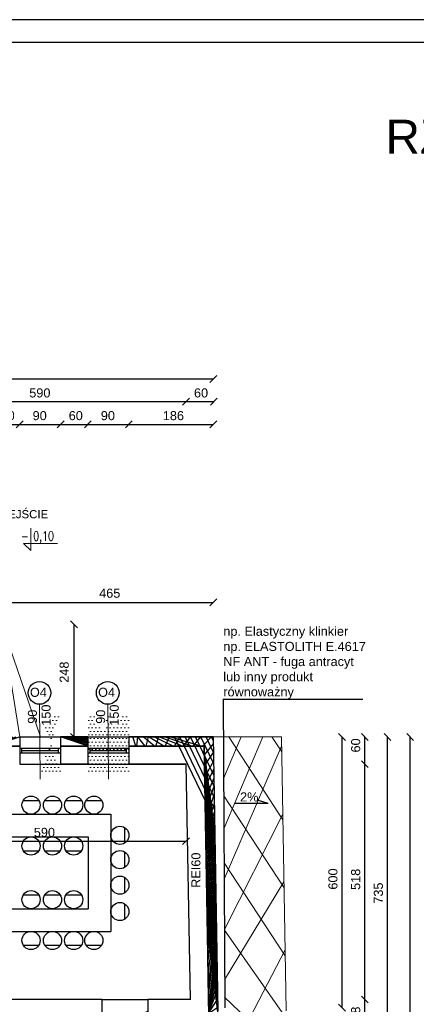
# Model space of a CAD drawing. Header units: millimetres. Extents: x 6197 to 108098, y 4257 to 29730.
# Tile 58 of 148: x 20707 to 21580, y 10919 to 13086. Entities that reach past the tile are written whole.
import ezdxf

# ---------------------------------------------------------------- set-up
doc = ezdxf.new("R2010")
doc.units = ezdxf.units.MM
doc.layers.add('&_opisy_100', color=51, linetype='Continuous', lineweight=20)
doc.layers.add('R-TAB', color=1, linetype='Continuous')
doc.styles.add('Romans', font='romans.shx', dxfattribs={"width": 0.75})
doc.styles.get("Standard").update_dxf_attribs({"font": 'arial.ttf'})
doc.dimstyles.new('ISO-25', dxfattribs={"dimtxt": 2.5, "dimasz": 2.5, "dimexe": 1.25, "dimexo": 0.625, "dimtad": 1, "dimtxsty": 'Standard', "dimcen": 2.5, "dimadec": 0, "dimazin": 0, "dimtfac": 1, "dimtmove": 0, "dimatfit": 3, "dimfxl": 1, "dimarcsym": 0})
pattern_1 = [(45, (-1177844323.7111, -935728472.6591815), (-11.22532015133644, 11.22532015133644), []), (135, (-1177844323.7111, -935728472.6591815), (-11.22532015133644, -11.22532015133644), [])]

# ---------------------------------------------------------------- blocks, each defined once
blk = doc.blocks.new('_Oblique')
at = {"color": 0, "linetype": 'ByBlock', "lineweight": -2}
blk.add_line((-0.5, -0.5), (0.5, 0.5), dxfattribs=at)
blk = doc.blocks.new('*D511')
at = {"color": 0, "lineweight": -2, "transparency": 16777216}
blk.add_line((19294.7422667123, 12295.60305985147), (21133.3306744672, 12295.60305985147), dxfattribs=at)
at = {"layer": 'Defpoints', "color": 0, "transparency": 16777216}
for p in [(21133.3306744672, 12295.60305985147), (19294.7422667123, 11507.62654193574), (21133.3306744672, 11507.62654193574)]:
    blk.add_point(p, dxfattribs=at)
at = {"color": 0, "lineweight": -2, "transparency": 16777216, "xscale": 15, "yscale": 15, "zscale": 15, "rotation": 180}
blk.add_blockref('_Oblique', (19294.7422667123, 12295.60305985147), dxfattribs=at)
at = {"color": 0, "lineweight": -2, "transparency": 16777216, "xscale": 15, "yscale": 15, "zscale": 15}
blk.add_blockref('_Oblique', (21133.3306744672, 12295.60305985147), dxfattribs=at)
at = {"color": 0, "transparency": 16777216, "insert": (20155.51194816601, 12314.74684294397), "char_height": 20, "attachment_point": 5}
blk.add_mtext('1839', dxfattribs=at)
blk = doc.blocks.new('*D530')
at = {"color": 0, "lineweight": -2, "transparency": 16777216}
blk.add_line((21466.56316238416, 11447.62654193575), (21466.56316238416, 11507.62654193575), dxfattribs=at)
at = {"layer": 'Defpoints', "color": 0, "transparency": 16777216}
for p in [(21133.33067446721, 11507.62654193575), (21466.56316238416, 11507.62654193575), (21073.34557538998, 11447.62654193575)]:
    blk.add_point(p, dxfattribs=at)
at = {"color": 0, "lineweight": -2, "transparency": 16777216, "xscale": 15, "yscale": 15, "zscale": 15}
for p, rotation in [((21466.56316238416, 11507.62654193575), 90), ((21466.56316238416, 11447.62654193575), 270)]:
    blk.add_blockref('_Oblique', p, dxfattribs=dict(at, rotation=rotation))
at = {"color": 0, "transparency": 16777216, "insert": (21446.57315641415, 11488.93255885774), "char_height": 20, "attachment_point": 5, "rotation": 90}
blk.add_mtext('60', dxfattribs=at)
blk = doc.blocks.new('*D531')
at = {"color": 0, "lineweight": -2, "transparency": 16777216}
blk.add_line((21466.56316476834, 10929.62654193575), (21466.56316476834, 11447.62654193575), dxfattribs=at)
at = {"layer": 'Defpoints', "color": 0, "transparency": 16777216}
for p in [(21073.34557538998, 11447.62654193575), (21466.56316476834, 11447.62654193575), (21083.33067399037, 10929.62654193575)]:
    blk.add_point(p, dxfattribs=at)
at = {"color": 0, "lineweight": -2, "transparency": 16777216, "xscale": 15, "yscale": 15, "zscale": 15}
for p, rotation in [((21466.56316476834, 11447.62654193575), 90), ((21466.56316476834, 10929.62654193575), 270)]:
    blk.add_blockref('_Oblique', p, dxfattribs=dict(at, rotation=rotation))
at = {"color": 0, "transparency": 16777216, "insert": (21446.57315641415, 11194.20662280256), "char_height": 20, "attachment_point": 5, "rotation": 90}
blk.add_mtext('518', dxfattribs=at)
blk = doc.blocks.new('*D532')
at = {"color": 0, "lineweight": -2, "transparency": 16777216}
blk.add_line((21466.5631681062, 10861.62654205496), (21466.5631681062, 10929.62654193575), dxfattribs=at)
at = {"layer": 'Defpoints', "color": 0, "transparency": 16777216}
for p in [(21083.33067399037, 10929.62654193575), (21466.5631681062, 10929.62654193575), (21083.33067399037, 10861.62654205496)]:
    blk.add_point(p, dxfattribs=at)
at = {"color": 0, "lineweight": -2, "transparency": 16777216, "xscale": 15, "yscale": 15, "zscale": 15}
for p, rotation in [((21466.5631681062, 10929.62654193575), 90), ((21466.5631681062, 10861.62654205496), 270)]:
    blk.add_blockref('_Oblique', p, dxfattribs=dict(at, rotation=rotation))
at = {"color": 0, "transparency": 16777216, "insert": (21446.57315975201, 10898.6037121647), "char_height": 20, "attachment_point": 5, "rotation": 90}
blk.add_mtext('68', dxfattribs=at)
blk = doc.blocks.new('*D817')
at = {"color": 0, "lineweight": -2, "transparency": 16777216}
blk.add_line((20647.33067422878, 12195.60305985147), (20707.33067399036, 12195.60305985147), dxfattribs=at)
at = {"layer": 'Defpoints', "color": 0, "transparency": 16777216}
for p in [(20707.33067399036, 12195.60305985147), (20647.33067422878, 11507.62654193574), (20707.33067399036, 11507.62654122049)]:
    blk.add_point(p, dxfattribs=at)
at = {"color": 0, "lineweight": -2, "transparency": 16777216, "xscale": 15, "yscale": 15, "zscale": 15, "rotation": 180}
blk.add_blockref('_Oblique', (20647.33067422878, 12195.60305985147), dxfattribs=at)
at = {"color": 0, "lineweight": -2, "transparency": 16777216, "xscale": 15, "yscale": 15, "zscale": 15}
blk.add_blockref('_Oblique', (20707.33067399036, 12195.60305985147), dxfattribs=at)
at = {"color": 0, "transparency": 16777216, "insert": (20680.66965704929, 12214.74684294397), "char_height": 20, "attachment_point": 5}
blk.add_mtext('60', dxfattribs=at)
blk = doc.blocks.new('*D818')
at = {"color": 0, "lineweight": -2, "transparency": 16777216}
blk.add_line((20707.33067399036, 12195.60305985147), (20797.33067518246, 12195.60305985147), dxfattribs=at)
at = {"layer": 'Defpoints', "color": 0, "transparency": 16777216}
for p in [(20797.33067518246, 12195.60305985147), (20707.33067399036, 11507.62654157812), (20797.33067518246, 11507.6265413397)]:
    blk.add_point(p, dxfattribs=at)
at = {"color": 0, "lineweight": -2, "transparency": 16777216, "xscale": 15, "yscale": 15, "zscale": 15, "rotation": 180}
blk.add_blockref('_Oblique', (20707.33067399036, 12195.60305985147), dxfattribs=at)
at = {"color": 0, "lineweight": -2, "transparency": 16777216, "xscale": 15, "yscale": 15, "zscale": 15}
blk.add_blockref('_Oblique', (20797.33067518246, 12195.60305985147), dxfattribs=at)
at = {"color": 0, "transparency": 16777216, "insert": (20751.29879146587, 12214.74684294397), "char_height": 20, "attachment_point": 5}
blk.add_mtext('90', dxfattribs=at)
blk = doc.blocks.new('*D819')
at = {"color": 0, "lineweight": -2, "transparency": 16777216}
blk.add_line((20797.33067518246, 12195.60305985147), (20857.33067399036, 12195.60305985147), dxfattribs=at)
at = {"layer": 'Defpoints', "color": 0, "transparency": 16777216}
for p in [(20857.33067399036, 12195.60305985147), (20797.33067518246, 11507.62654181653), (20857.33067399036, 11507.6265413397)]:
    blk.add_point(p, dxfattribs=at)
at = {"color": 0, "lineweight": -2, "transparency": 16777216, "xscale": 15, "yscale": 15, "zscale": 15, "rotation": 180}
blk.add_blockref('_Oblique', (20797.33067518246, 12195.60305985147), dxfattribs=at)
at = {"color": 0, "lineweight": -2, "transparency": 16777216, "xscale": 15, "yscale": 15, "zscale": 15}
blk.add_blockref('_Oblique', (20857.33067399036, 12195.60305985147), dxfattribs=at)
at = {"color": 0, "transparency": 16777216, "insert": (20830.66965657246, 12214.74684294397), "char_height": 20, "attachment_point": 5}
blk.add_mtext('60', dxfattribs=at)
blk = doc.blocks.new('*D820')
at = {"color": 0, "lineweight": -2, "transparency": 16777216}
blk.add_line((20857.33067399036, 12195.60305985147), (20947.33067303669, 12195.60305985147), dxfattribs=at)
at = {"layer": 'Defpoints', "color": 0, "transparency": 16777216}
for p in [(20947.33067303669, 12195.60305985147), (20857.33067399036, 11507.62654169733), (20947.33067303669, 11507.62654157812)]:
    blk.add_point(p, dxfattribs=at)
at = {"color": 0, "lineweight": -2, "transparency": 16777216, "xscale": 15, "yscale": 15, "zscale": 15, "rotation": 180}
blk.add_blockref('_Oblique', (20857.33067399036, 12195.60305985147), dxfattribs=at)
at = {"color": 0, "lineweight": -2, "transparency": 16777216, "xscale": 15, "yscale": 15, "zscale": 15}
blk.add_blockref('_Oblique', (20947.33067303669, 12195.60305985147), dxfattribs=at)
at = {"color": 0, "transparency": 16777216, "insert": (20901.29879098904, 12214.74684294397), "char_height": 20, "attachment_point": 5}
blk.add_mtext('90', dxfattribs=at)
blk = doc.blocks.new('*D821')
at = {"color": 0, "lineweight": -2, "transparency": 16777216}
blk.add_line((20947.33067303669, 12195.60305985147), (21133.33067399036, 12195.60305985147), dxfattribs=at)
at = {"layer": 'Defpoints', "color": 0, "transparency": 16777216}
for p in [(21133.33067399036, 12195.60305985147), (21133.33067399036, 11896.94889577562), (20947.33067303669, 11507.62654205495)]:
    blk.add_point(p, dxfattribs=at)
at = {"color": 0, "lineweight": -2, "transparency": 16777216, "xscale": 15, "yscale": 15, "zscale": 15, "rotation": 180}
blk.add_blockref('_Oblique', (20947.33067303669, 12195.60305985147), dxfattribs=at)
at = {"color": 0, "lineweight": -2, "transparency": 16777216, "xscale": 15, "yscale": 15, "zscale": 15}
blk.add_blockref('_Oblique', (21133.33067399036, 12195.60305985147), dxfattribs=at)
at = {"color": 0, "transparency": 16777216, "insert": (21045.4784036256, 12214.74684294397), "char_height": 20, "attachment_point": 5}
blk.add_mtext('186', dxfattribs=at)
blk = doc.blocks.new('*D828')
at = {"color": 0, "lineweight": -2, "transparency": 16777216}
blk.add_line((20493.33067375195, 12245.60305985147), (21073.33067399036, 12245.60305985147), dxfattribs=at)
at = {"layer": 'Defpoints', "color": 0, "transparency": 16777216}
for p in [(21073.33067399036, 12245.60305985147), (20493.33067375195, 11507.62654193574), (21073.33067399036, 11447.62654193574)]:
    blk.add_point(p, dxfattribs=at)
at = {"color": 0, "lineweight": -2, "transparency": 16777216, "xscale": 15, "yscale": 15, "zscale": 15, "rotation": 180}
blk.add_blockref('_Oblique', (20493.33067375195, 12245.60305985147), dxfattribs=at)
at = {"color": 0, "lineweight": -2, "transparency": 16777216, "xscale": 15, "yscale": 15, "zscale": 15}
blk.add_blockref('_Oblique', (21073.33067399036, 12245.60305985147), dxfattribs=at)
at = {"color": 0, "transparency": 16777216, "insert": (20751.63484388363, 12264.74684294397), "char_height": 20, "attachment_point": 5}
blk.add_mtext('590', dxfattribs=at)
blk = doc.blocks.new('*D829')
at = {"color": 0, "lineweight": -2, "transparency": 16777216}
blk.add_line((21073.34557538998, 12245.60305985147), (21134.48120265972, 12245.60305985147), dxfattribs=at)
at = {"layer": 'Defpoints', "color": 0, "transparency": 16777216}
for p in [(21134.48120265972, 12245.60305985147), (21134.48120265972, 11827.57201965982), (21073.34557538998, 11447.62654193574)]:
    blk.add_point(p, dxfattribs=at)
at = {"color": 0, "lineweight": -2, "transparency": 16777216, "xscale": 15, "yscale": 15, "zscale": 15, "rotation": 180}
blk.add_blockref('_Oblique', (21073.34557538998, 12245.60305985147), dxfattribs=at)
at = {"color": 0, "lineweight": -2, "transparency": 16777216, "xscale": 15, "yscale": 15, "zscale": 15}
blk.add_blockref('_Oblique', (21134.48120265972, 12245.60305985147), dxfattribs=at)
at = {"color": 0, "transparency": 16777216, "insert": (21106.25801139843, 12264.74684294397), "char_height": 20, "attachment_point": 5}
blk.add_mtext('60', dxfattribs=at)
blk = doc.blocks.new('*D838')
at = {"color": 0, "lineweight": -2, "transparency": 16777216}
blk.add_line((20493.33067375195, 11278.28070648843), (21073.34557562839, 11278.28070648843), dxfattribs=at)
at = {"layer": 'Defpoints', "color": 0, "transparency": 16777216}
for p in [(20493.33067375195, 11447.626542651), (21073.34557562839, 11446.85462888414), (21073.34557562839, 11278.28070648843)]:
    blk.add_point(p, dxfattribs=at)
at = {"color": 0, "lineweight": -2, "transparency": 16777216, "xscale": 15, "yscale": 15, "zscale": 15, "rotation": 180}
blk.add_blockref('_Oblique', (20493.33067375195, 11278.28070648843), dxfattribs=at)
at = {"color": 0, "lineweight": -2, "transparency": 16777216, "xscale": 15, "yscale": 15, "zscale": 15}
blk.add_blockref('_Oblique', (21073.34557562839, 11278.28070648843), dxfattribs=at)
at = {"color": 0, "transparency": 16777216, "insert": (20761.68844944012, 11297.42448958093), "char_height": 20, "attachment_point": 5}
blk.add_mtext('590', dxfattribs=at)
blk = doc.blocks.new('*D738')
at = {"color": 0, "lineweight": -2, "transparency": 16777216}
blk.add_line((21566.56316572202, 9947.626541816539), (21566.56316572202, 11507.62654193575), dxfattribs=at)
at = {"layer": 'Defpoints', "color": 0, "transparency": 16777216}
for p in [(21133.33067446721, 11507.62654193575), (21566.56316572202, 11507.62654193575), (21293.15166789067, 9947.626541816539)]:
    blk.add_point(p, dxfattribs=at)
at = {"color": 0, "lineweight": -2, "transparency": 16777216, "xscale": 15, "yscale": 15, "zscale": 15}
for p, rotation in [((21566.56316572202, 11507.62654193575), 90), ((21566.56316572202, 9947.626541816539), 270)]:
    blk.add_blockref('_Oblique', p, dxfattribs=dict(at, rotation=rotation))
at = {"color": 0, "transparency": 16777216, "insert": (21546.57315641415, 10724.13015350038), "char_height": 20, "attachment_point": 5, "rotation": 90}
blk.add_mtext('1560', dxfattribs=at)
blk = doc.blocks.new('*D740')
at = {"color": 0, "lineweight": -2, "transparency": 16777216}
blk.add_line((21516.5631719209, 10772.62654181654), (21516.5631719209, 11507.62654193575), dxfattribs=at)
at = {"layer": 'Defpoints', "color": 0, "transparency": 16777216}
for p in [(21133.33067446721, 11507.62654193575), (21516.5631719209, 11507.62654193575), (21158.33067399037, 10772.62654181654)]:
    blk.add_point(p, dxfattribs=at)
at = {"color": 0, "lineweight": -2, "transparency": 16777216, "xscale": 15, "yscale": 15, "zscale": 15}
for p, rotation in [((21516.5631719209, 11507.62654193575), 90), ((21516.5631719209, 10772.62654181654), 270)]:
    blk.add_blockref('_Oblique', p, dxfattribs=dict(at, rotation=rotation))
at = {"color": 0, "transparency": 16777216, "insert": (21496.57315832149, 11163.92811890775), "char_height": 20, "attachment_point": 5, "rotation": 90}
blk.add_mtext('735', dxfattribs=at)
blk = doc.blocks.new('*D785')
at = {"color": 0, "lineweight": -2, "transparency": 16777216}
blk.add_line((21416.56318098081, 10911.62654181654), (21416.56318098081, 11507.62654193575), dxfattribs=at)
at = {"layer": 'Defpoints', "color": 0, "transparency": 16777216}
for p in [(21133.33067446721, 11507.62654193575), (21416.56318098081, 11507.62654193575), (21158.33067399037, 10911.62654181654)]:
    blk.add_point(p, dxfattribs=at)
at = {"color": 0, "lineweight": -2, "transparency": 16777216, "xscale": 15, "yscale": 15, "zscale": 15}
for p, rotation in [((21416.56318098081, 11507.62654193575), 90), ((21416.56318098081, 10911.62654181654), 270)]:
    blk.add_blockref('_Oblique', p, dxfattribs=dict(at, rotation=rotation))
at = {"color": 0, "transparency": 16777216, "insert": (21396.57316070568, 11194.91347154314), "char_height": 20, "attachment_point": 5, "rotation": 90}
blk.add_mtext('600', dxfattribs=at)
blk = doc.blocks.new('*D925')
at = {"color": 0, "lineweight": -2, "transparency": 16777216}
blk.add_line((20826.8066235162, 11507.62654181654), (20826.8066235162, 11755.62654181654), dxfattribs=at)
at = {"layer": 'Defpoints', "color": 0, "transparency": 16777216}
for p in [(20668.33067399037, 11755.62654181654), (20826.8066235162, 11755.62654181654), (20857.75353795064, 11507.62654181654)]:
    blk.add_point(p, dxfattribs=at)
at = {"color": 0, "lineweight": -2, "transparency": 16777216, "xscale": 15, "yscale": 15, "zscale": 15}
for p, rotation in [((20826.8066235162, 11755.62654181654), 90), ((20826.8066235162, 11507.62654181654), 270)]:
    blk.add_blockref('_Oblique', p, dxfattribs=dict(at, rotation=rotation))
at = {"color": 0, "transparency": 16777216, "insert": (20805.26374512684, 11650.23238238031), "char_height": 20, "attachment_point": 5, "rotation": 90}
blk.add_mtext('248', dxfattribs=at)
blk = doc.blocks.new('*D945')
at = {"color": 0, "lineweight": -2, "transparency": 16777216}
blk.add_line((20668.33067399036, 11803.89588149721), (21133.33067399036, 11803.89588149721), dxfattribs=at)
at = {"layer": 'Defpoints', "color": 0, "transparency": 16777216}
for p in [(21133.33067399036, 11803.89588149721), (20668.33067399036, 11755.62654181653), (21133.33067399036, 11507.62654193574)]:
    blk.add_point(p, dxfattribs=at)
at = {"color": 0, "lineweight": -2, "transparency": 16777216, "xscale": 15, "yscale": 15, "zscale": 15, "rotation": 180}
blk.add_blockref('_Oblique', (20668.33067399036, 11803.89588149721), dxfattribs=at)
at = {"color": 0, "lineweight": -2, "transparency": 16777216, "xscale": 15, "yscale": 15, "zscale": 15}
blk.add_blockref('_Oblique', (21133.33067399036, 11803.89588149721), dxfattribs=at)
at = {"color": 0, "transparency": 16777216, "insert": (20905.41454058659, 11823.88588019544), "char_height": 20, "attachment_point": 5}
blk.add_mtext('465', dxfattribs=at)

msp = doc.modelspace()

# ---------------------------------------------------------------- hatches: boundary and pattern name
h = msp.add_hatch()
h.set_pattern_fill('ANSI37', color=256, scale=5)
h.set_pattern_definition(pattern_1)
h.paths.add_polyline_path([(19459.33067399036, 11507.62654193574), (19294.33067399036, 11507.62654193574), (19294.33067399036, 11570.62654193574), (19274.33067399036, 11570.62654193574), (19274.33067399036, 11487.62654193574), (19279.33067399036, 11487.62654193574), (19459.33067399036, 11487.62654205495)])
h.paths.add_polyline_path([(21133.33067399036, 11507.62654193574), (20947.33067399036, 11507.62654169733), (20947.33067399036, 11487.62654193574), (21113.33067399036, 11487.62654193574), (21123.33067399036, 10904.62654193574), (21123.33067399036, 10899.62654169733), (21123.33067399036, 10772.62654169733), (21143.33067399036, 10772.62654169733), (21143.33067399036, 10772.62654181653), (21143.33067399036, 10904.62654193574)])
h.paths.add_polyline_path([(21143.33067399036, 10686.62654181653), (21143.33067351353, 10682.62654181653), (21123.33067399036, 10682.62654181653), (21123.33067399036, 9967.626541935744), (21083.33067399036, 9967.626541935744), (21023.33067422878, 9967.626542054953), (21023.33067422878, 9947.626541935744), (21143.33067399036, 9947.626541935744)])
h = msp.add_hatch()
h.set_pattern_fill('ANSI37', color=256, scale=5)
h.set_pattern_definition(pattern_1)
h.paths.add_polyline_path([(19609.33067399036, 11507.62654193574), (19549.33067399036, 11507.62654193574), (19549.33067399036, 11487.62654205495), (19609.33067399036, 11487.62654205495)])
h.paths.add_polyline_path([(19759.33067399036, 11507.62654205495), (19699.33067399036, 11507.62654193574), (19699.33067399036, 11487.62654205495), (19759.33067399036, 11487.62654205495)])
h.paths.add_polyline_path([(20058.33067399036, 11507.62654205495), (19849.33067399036, 11507.62654205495), (19849.33067399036, 11487.62654217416), (20058.33067399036, 11487.62654205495)])
h.paths.add_polyline_path([(20539.33067399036, 11507.62654181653), (20348.33067399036, 11507.62654205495), (20348.33067399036, 11487.62654205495), (20546.33067399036, 11487.62654193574), (20539.33067399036, 11487.62654193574)])
h.paths.add_polyline_path([(20258.33067399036, 11507.62654205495), (20148.33067399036, 11507.62654205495), (20148.33067399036, 11487.62654205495), (20258.33067399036, 11487.62654205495)])
h.paths.add_polyline_path([(20707.33067399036, 11507.62654169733), (20647.33067399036, 11507.62654181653), (20647.33067399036, 11487.62654193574), (20707.33067399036, 11487.62654193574)])
h.paths.add_polyline_path([(20857.33067399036, 11507.62654169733), (20797.33067399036, 11507.62654169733), (20797.33067399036, 11487.62654193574), (20857.33067399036, 11487.62654193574)])
at = {"lineweight": 0}
h = msp.add_hatch(dxfattribs=at)
h.set_pattern_fill('DOTS', color=256, scale=5)
h.set_pattern_definition([(0, (-1177845704.249857, -935728472.6591814), (3.96875, 7.9375), [0, -7.9375])])
h.paths.add_polyline_path([(20751.53976088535, 11507.62654217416), (20707.33067375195, 11507.62654217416), (20707.33067375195, 11482.62654193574), (20751.75279503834, 11482.62654193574)])
h.paths.add_polyline_path([(20797.33067375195, 11507.62654217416), (20751.53976088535, 11507.62654217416), (20751.75279503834, 11482.62654193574), (20797.33067375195, 11482.62654193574)])
h.paths.add_polyline_path([(20797.33067375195, 11472.62654193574), (20751.83800893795, 11472.62654193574), (20752.05104309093, 11447.62654193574), (20797.33067375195, 11447.62654193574)])
h.paths.add_polyline_path([(20751.83800893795, 11472.62654193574), (20707.33067375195, 11472.62654193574), (20707.33067375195, 11447.62654193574), (20752.05104309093, 11447.62654193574)])
h = msp.add_hatch(dxfattribs=at)
h.set_pattern_fill('DOTS', color=256, scale=5)
h.set_pattern_definition([(0, (-1177845554.249857, -935728472.6591817), (3.96875, 7.9375), [0, -7.9375])])
h.paths.add_polyline_path([(20901.53976112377, 11507.62654181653), (20857.33067399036, 11507.62654181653), (20857.33067399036, 11482.62654157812), (20901.75279527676, 11482.62654157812)])
h.paths.add_polyline_path([(20947.33067399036, 11507.62654181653), (20901.53976112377, 11507.62654181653), (20901.75279527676, 11482.62654157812), (20947.33067399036, 11482.62654157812)])
h.paths.add_polyline_path([(20947.33067399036, 11472.62654157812), (20901.83800917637, 11472.62654157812), (20902.05104332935, 11447.62654157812), (20947.33067399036, 11447.62654157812)])
h.paths.add_polyline_path([(20901.83800917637, 11472.62654157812), (20857.33067399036, 11472.62654157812), (20857.33067399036, 11447.62654157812), (20902.05104332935, 11447.62654157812)])
at = {"lineweight": 20}
h = msp.add_hatch(dxfattribs=at)
h.set_pattern_fill('ANSI37', color=256, scale=30)
h.set_pattern_definition([(45, (-1177846952.249857, -935728472.6591815), (-67.35192090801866, 67.35192090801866), []), (135, (-1177846952.249857, -935728472.6591815), (-67.35192090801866, -67.35192090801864), [])])
h.paths.add_polyline_path([(21293.33067351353, 10682.62654181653), (21293.33067399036, 10904.62654193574), (21283.33067399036, 11507.62654193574), (21155.64691620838, 11507.62654193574), (21158.33067399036, 10911.62654181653), (21158.20129948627, 10911.62654181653), (21158.33067399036, 10772.62654181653), (21143.33067399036, 10772.62654181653), (21143.33067399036, 10682.62654181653), (21158.33067351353, 10682.62654181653), (21158.33067351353, 10551.62654181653), (21143.33067351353, 10551.62654181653), (21143.33067399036, 9947.626541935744), (21143.33067470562, 9737.62654253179), (21293.33067399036, 9737.626541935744)])
h.paths.add_polyline_path([(21210.53710299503, 9816.49614640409), (21210.53710299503, 9873.11279030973), (21169.32291465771, 9873.11279030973), (21169.32291465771, 9816.49614640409)], flags=24)
h.paths.add_polyline_path([(21156.43712836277, 10690.07211753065), (21213.05377226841, 10690.07211753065), (21213.05377226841, 10731.28630586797), (21156.43712836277, 10731.28630586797)], flags=24)
h.paths.add_polyline_path([(21160.35113435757, 10720.08157917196), (21201.42889696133, 10720.08157917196), (21201.42889696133, 10761.29576750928), (21160.35113435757, 10761.29576750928)], flags=24)
h = msp.add_hatch()
h.set_pattern_fill('ANSI31', color=256, scale=5)
h.set_pattern_definition([(45, (-1177844323.7111, -935728472.6591815), (-11.22532015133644, 11.22532015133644), [])])
h.paths.add_polyline_path([(20989.33067399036, 10929.62654181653), (20888.33067399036, 10929.62654181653), (20888.33067399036, 10904.62654193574), (20989.33067399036, 10904.62654193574)])
h.paths.add_polyline_path([(20989.33067399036, 10904.62654193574), (20888.33067399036, 10904.62654193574), (20888.33067399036, 10899.62654181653), (20989.33067399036, 10899.62654181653)])
h.paths.add_polyline_path([(20989.33067399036, 10899.62654181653), (20888.33067399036, 10899.62654181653), (20888.33067399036, 10861.62654539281), (20989.33067399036, 10861.62654539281)])

# ---------------------------------------------------------------- linework, layer by layer
at = {"layer": '&_opisy_100', "color": 0}
msp.add_lwpolyline([(20732.01740151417, 11967.09587415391), (20732.01740151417, 11918.09895785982), (20715.95425706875, 11933.13205512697), (20790.82515984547, 11933.13205512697)], dxfattribs=at)
at = {"color": 3}
msp.add_line((23390.98491340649, 13086.33543916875), (15250.98491340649, 13086.33543916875), dxfattribs=at)
for p, q in [((23340.98491340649, 13036.33543928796), (15300.98491340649, 13036.33543916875)), ((21155.27202754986, 11590.88055523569), (21461.96943026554, 11590.88055523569)), ((21155.27202754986, 11590.88055523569), (21158.33067399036, 10911.62654181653)), ((20647.33067399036, 11487.62654193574), (20707.33067399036, 11487.62654193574)), ((20707.33067399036, 11507.62654181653), (20797.33067399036, 11507.62654181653)), ((20797.33067375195, 11507.62654169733), (20857.33067375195, 11507.62654169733)), ((20797.33067399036, 11487.62654193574), (20857.33067375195, 11487.62654193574)), ((20857.33067399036, 11507.62654181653), (20947.33067399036, 11507.62654181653)), ((20947.33067399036, 11507.62654169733), (21133.33067399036, 11507.62654193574)), ((20947.33067375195, 11487.62654193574), (21113.33067399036, 11487.62654193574)), ((21113.33067399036, 11487.62654193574), (21123.33067399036, 10904.62654193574)), ((20707.33067399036, 11482.62654157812), (20797.33067399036, 11482.62654157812)), ((20707.33067399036, 11472.62654157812), (20797.33067399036, 11472.62654157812)), ((20707.33067399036, 11472.62654157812), (20712.33067399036, 11472.62654157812)), ((20712.33067399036, 11472.62654157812), (20712.33067399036, 11482.62654157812)), ((20712.33067399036, 11477.62654157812), (20792.33067399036, 11477.62654157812)), ((20792.33067399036, 11472.62654157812), (20792.33067399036, 11482.62654157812)), ((20857.33067399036, 11482.62654157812), (20947.33067399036, 11482.62654157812)), ((20857.33067399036, 11472.62654157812), (20947.33067399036, 11472.62654157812)), ((20857.33067399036, 11472.62654157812), (20862.33067399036, 11472.62654157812)), ((20862.33067399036, 11472.62654157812), (20862.33067399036, 11482.62654157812)), ((20862.33067399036, 11477.62654157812), (20942.33067399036, 11477.62654157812)), ((20942.33067399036, 11472.62654157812), (20942.33067399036, 11482.62654157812)), ((20707.33067399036, 11447.62654157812), (20797.33067399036, 11447.62654157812)), ((20797.33067399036, 11447.62654169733), (20857.33067399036, 11447.62654181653)), ((20857.33067399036, 11447.62654157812), (20947.33067399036, 11447.62654157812)), ((20947.33067399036, 11447.62654193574), (21073.33067399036, 11447.62654193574)), ((20715.24961763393, 11367.97481855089), (20749.47903018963, 11367.97481855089)), ((20762.23315816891, 11367.97481855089), (20796.4625707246, 11367.97481855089)), ((20808.91167312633, 11367.97481855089), (20843.14108568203, 11367.97481855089)), ((20853.45457273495, 11367.97481855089), (20887.68398529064, 11367.97481855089)), ((21254.10010319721, 11360.81483455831), (21181.05546360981, 11360.81483455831)), ((21254.10010319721, 11360.81483455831), (21232.8042970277, 11368.04865046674)), ((20643.33067375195, 11337.62654193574), (20857.74045401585, 11337.62654193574)), ((20857.74045401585, 11337.62654193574), (20907.74045401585, 11337.62654193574)), ((20907.74045401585, 11337.62654193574), (20907.74045401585, 11079.62654181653)), ((20938.08873063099, 11308.16400941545), (20938.08873063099, 11273.93459685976)), ((20643.33067375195, 11287.62654193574), (20857.74045401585, 11287.62654193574)), ((20857.74045401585, 11287.62654193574), (20857.74045401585, 11129.62654181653)), ((20715.24961763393, 11257.2782653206), (20749.47903018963, 11257.2782653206)), ((20762.23315816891, 11257.2782653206), (20796.4625707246, 11257.2782653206)), ((20808.91167312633, 11257.2782653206), (20843.14108568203, 11257.2782653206)), ((20938.08873063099, 11254.70041199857), (20938.08873063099, 11220.47099944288)), ((20938.08873063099, 11198.50735481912), (20938.08873063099, 11164.27794226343)), ((20715.24961763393, 11159.97481831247), (20749.47903018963, 11159.97481831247)), ((20762.23315816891, 11159.97481831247), (20796.4625707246, 11159.97481831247)), ((20808.91167312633, 11159.97481831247), (20843.14108568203, 11159.97481831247)), ((20938.08873063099, 11140.41033657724), (20938.08873063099, 11106.18092402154)), ((20643.33067375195, 11129.62654181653), (20857.74045401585, 11129.62654181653)), ((20643.33067375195, 11079.62654181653), (20907.74045401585, 11079.62654181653)), ((20715.24961763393, 11049.2782653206), (20749.47903018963, 11049.2782653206)), ((20762.23315816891, 11049.2782653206), (20796.4625707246, 11049.2782653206)), ((20808.91167312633, 11049.2782653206), (20843.14108568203, 11049.2782653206)), ((20853.45457273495, 11049.2782653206), (20887.68398529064, 11049.2782653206)), ((21083.33067399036, 10929.62654193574), (20989.33067399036, 10929.62654193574))]:
    msp.add_line(p, q)
at = {"lineweight": 0}
for p, q in [((20707.33067399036, 11507.62654157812), (20668.33067399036, 11755.62654181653)), ((20668.33067399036, 11755.62654181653), (20753.12158661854, 11507.62654157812))]:
    msp.add_line(p, q, dxfattribs=at)
at = {"lineweight": 20}
for p, q in [((20750.92642074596, 11579.6032745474), (20752.33067399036, 11414.81136163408)), ((20900.92642074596, 11579.6032745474), (20902.33067399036, 11414.81136163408)), ((21133.3306744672, 11507.62654193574), (21283.33067399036, 11507.62654193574)), ((21283.33067399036, 11507.62654193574), (21293.33067399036, 10904.62654193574))]:
    msp.add_line(p, q, dxfattribs=at)
at = {"lineweight": 30}
for p, q in [((20707.33067399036, 11487.62654193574), (20647.33067399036, 11487.62654193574)), ((20707.33067399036, 11507.62654193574), (20707.33067399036, 11447.62654193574)), ((20857.33067375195, 11507.62654205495), (20797.33067375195, 11507.62654181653)), ((20797.33067399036, 11507.62654193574), (20797.33067399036, 11447.62654193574)), ((20857.33067375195, 11487.62654193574), (20797.33067399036, 11487.62654193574)), ((20857.33067399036, 11507.62654193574), (20857.33067399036, 11447.62654193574)), ((21133.33067399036, 11507.62654193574), (20947.33067399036, 11507.62654205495)), ((20947.33067399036, 11507.62654193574), (20947.33067399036, 11447.62654193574)), ((21113.33067399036, 11487.62654193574), (20947.33067375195, 11487.62654193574)), ((21123.33067399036, 10904.62654193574), (21113.33067399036, 11487.62654193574)), ((21133.33067399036, 11507.62654193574), (21143.33067399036, 10904.62654193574)), ((20857.33067399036, 11447.62654193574), (20797.33067399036, 11447.62654193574)), ((21073.33067399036, 11447.62654193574), (20947.33067399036, 11447.62654193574)), ((21083.33067399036, 10929.62654193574), (21073.33067399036, 11447.62654193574)), ((20888.33067399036, 10929.62654181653), (20550.33067399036, 10929.62654181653)), ((20888.33067399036, 10929.62654193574), (20888.33067399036, 10861.62654193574)), ((20888.33067399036, 10929.62654181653), (20989.33067399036, 10929.62654181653)), ((21083.33067399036, 10929.62654193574), (20989.33067399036, 10929.62654181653)), ((20989.33067399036, 10929.62654193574), (20989.33067399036, 10861.62654193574))]:
    msp.add_line(p, q, dxfattribs=at)
for centre, radius in [((20750.92642074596, 11604.6032745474), 25), ((20900.92642074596, 11604.6032745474), 25), ((20732.36432391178, 11357.62654193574), 20), ((20779.34786444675, 11357.62654193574), 20), ((20826.02637940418, 11357.62654193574), 20), ((20870.56927901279, 11357.62654193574), 20), ((20927.74045401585, 11291.0493031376), 20), ((20732.36432391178, 11267.62654193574), 20), ((20779.34786444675, 11267.62654193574), 20), ((20826.02637940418, 11267.62654193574), 20), ((20927.74045401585, 11237.58570572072), 20), ((20927.74045401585, 11181.39264854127), 20), ((20732.36432391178, 11149.62654169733), 20), ((20779.34786444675, 11149.62654169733), 20), ((20826.02637940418, 11149.62654169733), 20), ((20927.74045401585, 11123.29563029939), 20), ((20732.36432391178, 11059.62654193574), 20), ((20779.34786444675, 11059.62654193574), 20), ((20826.02637940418, 11059.62654193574), 20), ((20870.56927901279, 11059.62654193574), 20)]:
    msp.add_circle(centre, radius)

# ---------------------------------------------------------------- texts
at = {"layer": '&_opisy_100', "color": 0, "insert": (20709.83068495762, 11959.79061659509), "char_height": 20.25, "width": 420.6382812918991, "attachment_point": 1, "rotation": 359.99999780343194, "style": 'Romans'}
msp.add_mtext('\\A1;- 0,10', dxfattribs=at)
for s, width, heights, insert, char_height, attachment_point in [('\\pi137.23041;PROJEKTOWANE WEJŚCIE', 600.8919314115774, [35.68038017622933], (20303.11193519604, 12006.93219932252), 18, 1), ('\\pi3.60558;Wycieraczka zewnętrzna np. typu TOKYO/STAMATS \\P\\pi56.79522;o wym. 60/100 cm wpuszczona w posadzkę', 600.8919314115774, [0], (19817.23753505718, 11740.84880348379), 18, 1), ('np. Elastyczny klinkier np. ELASTOLITH E.4617 NF ANT - fuga antracyt\\Plub inny produkt równoważny ', 315.4707399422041, [0], (21155.27202754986, 11590.88055523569), 20, 7), ('O4', 68.36028754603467, [0], (20767.09820300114, 11615.95526965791), 20, 3), ('O4', 68.36028754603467, [0], (20917.09820300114, 11615.95526965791), 20, 3)]:
    msp.add_mtext_dynamic_manual_height_columns(s, width=width, gutter_width=12.5, heights=heights, dxfattribs=dict(insert=insert, char_height=char_height, attachment_point=attachment_point))
at = {"lineweight": 20, "char_height": 20, "attachment_point": 1, "rotation": 89.99999999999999}
for s, insert in [('150', (20755.33730298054, 11532.33900567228)), ('150', (20905.33730298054, 11532.33900567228)), ('\\pt0;90', (20725.32784133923, 11536.59407576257)), ('\\pt0;90', (20875.32784133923, 11536.59407576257))]:
    msp.add_mtext_dynamic_manual_height_columns(s, width=37.211574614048, gutter_width=12.5, heights=[0], dxfattribs=dict(at, insert=insert))
at = {"lineweight": 20, "insert": (21192.17426806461, 11385.57121344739), "char_height": 20, "attachment_point": 1}
msp.add_mtext_dynamic_manual_height_columns('\\pt0,20;2%', width=98.90418893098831, gutter_width=12.5, heights=[0], dxfattribs=at)
at = {"color": 1, "insert": (21084.99144130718, 11175.51968737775), "char_height": 20, "attachment_point": 1, "rotation": 89.99999999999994}
msp.add_mtext_dynamic_manual_height_columns('REI60', width=37.211574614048, gutter_width=12.5, heights=[0], dxfattribs=at)
at = {"layer": 'R-TAB', "color": 0, "ltscale": 24, "width": 2065.84350681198, "attachment_point": 1}
for s, insert, char_height in [('\\pi611.54556;ELEWACJE 1:100', (10063.10984953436, 12918.03436135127), 75), ('\\pi425.32455;RZUT PRZYZIEMIA 1:100', (21086.97497755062, 12866.15791007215), 75), ('\\pi772.57046;ELEWACJA POŁUDNIOWA', (8054.142809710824, 11524.5361082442), 30)]:
    msp.add_mtext(s, dxfattribs=dict(at, insert=insert, char_height=char_height))

# ---------------------------------------------------------------- dimensions: what is measured, and where the dimension line sits
for base, p1, p2, override, picture, middle in [((21133.3306744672, 12295.60305985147), (19294.7422667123, 11507.62654193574), (21133.3306744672, 11507.62654193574), {"dimtxt": 20, "dimasz": 15, "dimdec": 0, "dimblk1": 'Oblique', "dimblk2": 'Oblique', "dimsah": 1, "dimse1": 1, "dimse2": 1, "dimtmove": 2}, '*D511', (20155.51194816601, 12314.74684294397)), ((20707.33067399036, 12195.60305985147), (20647.33067422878, 11507.62654193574), (20707.33067399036, 11507.62654122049), {"dimtxt": 20, "dimasz": 15, "dimblk1": 'Oblique', "dimblk2": 'Oblique', "dimsah": 1, "dimse1": 1, "dimse2": 1, "dimtmove": 2}, '*D817', (20680.66965704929, 12214.74684294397)), ((20797.33067518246, 12195.60305985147), (20707.33067399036, 11507.62654157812), (20797.33067518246, 11507.6265413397), {"dimtxt": 20, "dimasz": 15, "dimblk1": 'Oblique', "dimblk2": 'Oblique', "dimsah": 1, "dimse1": 1, "dimse2": 1, "dimtmove": 2}, '*D818', (20751.29879146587, 12214.74684294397)), ((20857.33067399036, 12195.60305985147), (20797.33067518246, 11507.62654181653), (20857.33067399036, 11507.6265413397), {"dimtxt": 20, "dimasz": 15, "dimblk1": 'Oblique', "dimblk2": 'Oblique', "dimsah": 1, "dimse1": 1, "dimse2": 1, "dimtmove": 2}, '*D819', (20830.66965657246, 12214.74684294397)), ((20947.33067303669, 12195.60305985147), (20857.33067399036, 11507.62654169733), (20947.33067303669, 11507.62654157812), {"dimtxt": 20, "dimasz": 15, "dimblk1": 'Oblique', "dimblk2": 'Oblique', "dimsah": 1, "dimse1": 1, "dimse2": 1, "dimtmove": 2}, '*D820', (20901.29879098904, 12214.74684294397)), ((21133.33067399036, 12195.60305985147), (20947.33067303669, 11507.62654205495), (21133.33067399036, 11896.94889577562), {"dimtxt": 20, "dimasz": 15, "dimblk1": 'Oblique', "dimblk2": 'Oblique', "dimsah": 1, "dimse1": 1, "dimse2": 1, "dimtmove": 2}, '*D821', (21045.4784036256, 12214.74684294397)), ((21133.33067399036, 11803.89588149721), (20668.33067399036, 11755.62654181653), (21133.33067399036, 11507.62654193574), {"dimtxt": 20, "dimasz": 15, "dimblk1": 'Oblique', "dimblk2": 'Oblique', "dimsah": 1, "dimse1": 1, "dimse2": 1, "dimtmove": 2}, '*D945', (20905.41454058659, 11823.88588019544))]:
    dim = msp.add_linear_dim(base=base, p1=p1, p2=p2, dimstyle='ISO-25', override=override)
    dim.commit()
    dim.dimension.update_dxf_attribs({"geometry": picture, "text_midpoint": middle, "dimtype": 160})
for base, p1, p2, text, picture, middle in [((21073.33067399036, 12245.60305985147), (20493.33067375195, 11507.62654193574), (21073.33067399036, 11447.62654193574), '590', '*D828', (20751.63484388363, 12264.74684294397)), ((21134.48120265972, 12245.60305985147), (21073.34557538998, 11447.62654193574), (21134.48120265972, 11827.57201965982), '60', '*D829', (21106.25801139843, 12264.74684294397)), ((21073.34557562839, 11278.28070648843), (20493.33067375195, 11447.626542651), (21073.34557562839, 11446.85462888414), '590', '*D838', (20761.68844944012, 11297.42448958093))]:
    dim = msp.add_linear_dim(base=base, p1=p1, p2=p2, text=text, dimstyle='ISO-25', override={"dimtxt": 20, "dimasz": 15, "dimdec": 0, "dimblk1": 'Oblique', "dimblk2": 'Oblique', "dimsah": 1, "dimse1": 1, "dimse2": 1, "dimtmove": 2})
    dim.commit()
    dim.dimension.update_dxf_attribs({"geometry": picture, "text_midpoint": middle, "dimtype": 160})
for base, p1, p2, text, picture, middle in [((20826.8066235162, 11755.62654181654), (20857.75353795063, 11507.62654181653), (20668.33067399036, 11755.62654181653), '248', '*D925', (20805.26374512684, 11650.23238238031)), ((21416.56318098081, 11507.62654193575), (21158.33067399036, 10911.62654181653), (21133.3306744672, 11507.62654193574), '600', '*D785', (21396.57316070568, 11194.91347154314)), ((21466.56316476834, 11447.62654193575), (21083.33067399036, 10929.62654193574), (21073.34557538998, 11447.62654193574), '518', '*D531', (21446.57315641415, 11194.20662280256))]:
    dim = msp.add_linear_dim(base=base, p1=p1, p2=p2, angle=90, text=text, dimstyle='ISO-25', override={"dimtxt": 20, "dimasz": 15, "dimblk1": 'Oblique', "dimblk2": 'Oblique', "dimsah": 1, "dimse1": 1, "dimse2": 1, "dimtmove": 2})
    dim.commit()
    dim.dimension.update_dxf_attribs({"geometry": picture, "text_midpoint": middle, "dimtype": 160})
for base, p1, p2, picture, middle in [((21466.56316238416, 11507.62654193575), (21073.34557538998, 11447.62654193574), (21133.3306744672, 11507.62654193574), '*D530', (21446.57315641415, 11488.93255885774)), ((21566.56316572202, 11507.62654193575), (21293.15166789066, 9947.626541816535), (21133.3306744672, 11507.62654193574), '*D738', (21546.57315641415, 10724.13015350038)), ((21516.5631719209, 11507.62654193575), (21158.33067399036, 10772.62654181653), (21133.3306744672, 11507.62654193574), '*D740', (21496.57315832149, 11163.92811890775)), ((21466.5631681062, 10929.62654193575), (21083.33067399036, 10861.62654205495), (21083.33067399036, 10929.62654193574), '*D532', (21446.57315975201, 10898.6037121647))]:
    dim = msp.add_linear_dim(base=base, p1=p1, p2=p2, angle=90, dimstyle='ISO-25', override={"dimtxt": 20, "dimasz": 15, "dimblk1": 'Oblique', "dimblk2": 'Oblique', "dimsah": 1, "dimse1": 1, "dimse2": 1, "dimtmove": 2})
    dim.commit()
    dim.dimension.update_dxf_attribs({"geometry": picture, "text_midpoint": middle, "dimtype": 160})

doc.saveas('drawing.dxf')
